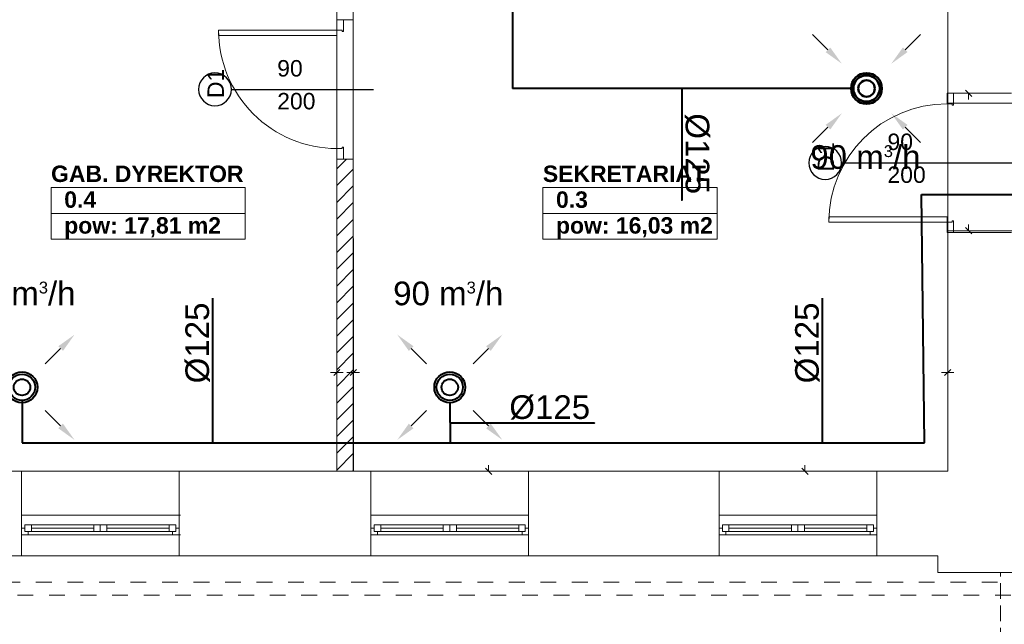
# Model space of a CAD drawing. Header units: millimetres. Extents: x 178516 to 426772, y -178579 to -115871.
# Tile 4 of 256: x 214083 to 221578, y -139913 to -135313. Entities that reach past the tile are written whole.
import ezdxf
from ezdxf.enums import TextEntityAlignment as Align

# ---------------------------------------------------------------- set-up
doc = ezdxf.new("R2010")
doc.units = ezdxf.units.MM
doc.header["$MEASUREMENT"] = 0
doc.linetypes.add('Krawędzie ukryte', pattern=[170, 120, -50])
doc.linetypes.add('Przerywana', pattern=[240, 120, -120])
doc.layers.get('0').update_dxf_attribs({"color": 252, "lineweight": 5})
doc.layers.add('HVAC_exhaust_W1', color=7, linetype='Continuous', lineweight=50, true_color=0xd10000)
for name, color, linetype, lineweight in [('HVAC_exhaust_W1.1', 30, 'Continuous', 50), ('IS_nawiew', 5, 'Continuous', 40), ('IS_wywiew', 1, 'Continuous', 40), ('Nowe_! NAZWY POM', 252, 'Continuous', 5), ('Nowe_! NAZWY POM_Nr_pióra__19', 252, 'Continuous', 5), ('Nowe_220-A Ściany', 252, 'Continuous', 5), ('Nowe_220-A Ściany_Nr_pióra__112', 252, 'Continuous', 5), ('Nowe_220-A Ściany_Nr_pióra__93', 252, 'Continuous', 5), ('Nowe_Drzwi ARCHICAD_Nr_pióra__168', 252, 'Continuous', 5), ('Nowe_Metryczki pomieszczeń ARCHICADa_Nr_pióra__13', 252, 'Continuous', 5), ('Nowe_Nowe_220(1)-A Ściany zewnętrzne_Nr_pióra__103', 252, 'Continuous', 5), ('Nowe_Nowe_220(1)-A Ściany zewnętrzne_Nr_pióra__57', 252, 'Continuous', 5), ('Nowe_Nowe_220(1)-A Ściany zewnętrzne_Nr_pióra__64', 252, 'Continuous', 5), ('Nowe_Okna ARCHICADa_Nr_pióra__112', 252, 'Continuous', 5), ('Nowe_Okna ARCHICADa_Nr_pióra__23', 252, 'Continuous', 5), ('Nowe_Okna ARCHICADa_Nr_pióra__3', 252, 'Continuous', 5), ('Nowe_Znaczniki drzwi ARCHICADa', 252, 'Continuous', 5), ('Nowe_Znaczniki drzwi ARCHICADa_Nr_pióra__111', 252, 'Continuous', 5), ('Nowe_Znaczniki drzwi ARCHICADa_Nr_pióra__141', 252, 'Continuous', 5)]:
    doc.layers.add(name, color=color, linetype=linetype, lineweight=lineweight)
doc.styles.add('GENERATED_STYLE_1', font='arial.ttf')
doc.styles.add('GENERATED_STYLE_2', font='arialbd.ttf')
doc.styles.add('WE12', font='arial.ttf')
doc.styles.add('WE2', font='arial.ttf')

# ---------------------------------------------------------------- blocks, each defined once
blk = doc.blocks.new('SEKRETARIAT_0.3_2', base_point=(218728.5, -136688.9))
at = {"layer": 'Nowe_Metryczki pomieszczeń ARCHICADa_Nr_pióra__13', "color": 7, "linetype": 'Continuous', "lineweight": 13}
for p, q in [((218065.5, -136590.7), (218065.5, -136983.5)), ((218065.5, -136590.7), (219391.5, -136590.7)), ((219391.5, -136590.7), (219391.5, -136983.5)), ((218065.5, -136787.1), (219391.5, -136787.1)), ((218065.5, -136983.5), (219391.5, -136983.5))]:
    blk.add_line(p, q, dxfattribs=at)
at = {"layer": 'Nowe_Metryczki pomieszczeń ARCHICADa_Nr_pióra__13', "color": 7, "lineweight": 13, "style": 'GENERATED_STYLE_2'}
for tag, p in [('ROOM_NAME', (218065.5, -136422.8)), ('ROOM_NUMBER', (218165.5, -136619.3)), ('ROOM_CALC_AREA', (218165.5, -136815.7))]:
    blk.add_attdef(tag, text='', height=125, dxfattribs=at).set_placement(p, align=Align.TOP_LEFT)
blk = doc.blocks.new('GAB. DYREKTOR _0.4_3', base_point=(215061, -136688.9))
at = {"layer": 'Nowe_Metryczki pomieszczeń ARCHICADa_Nr_pióra__13', "color": 7, "linetype": 'Continuous', "lineweight": 13}
for p, q in [((214322.2, -136590.7), (214322.2, -136983.5)), ((214322.2, -136590.7), (215799.9, -136590.7)), ((215799.9, -136590.7), (215799.9, -136983.5)), ((214322.2, -136787.1), (215799.9, -136787.1)), ((214322.2, -136983.5), (215799.9, -136983.5))]:
    blk.add_line(p, q, dxfattribs=at)
at = {"layer": 'Nowe_Metryczki pomieszczeń ARCHICADa_Nr_pióra__13', "color": 7, "lineweight": 13, "style": 'GENERATED_STYLE_2'}
for tag, p in [('ROOM_NAME', (214322.2, -136422.8)), ('ROOM_NUMBER', (214422.2, -136619.3)), ('ROOM_CALC_AREA', (214422.2, -136815.7))]:
    blk.add_attdef(tag, text='', height=125, dxfattribs=at).set_placement(p, align=Align.TOP_LEFT)
blk = doc.blocks.new('D Marker 11_17')
at = {"layer": 'Nowe_Znaczniki drzwi ARCHICADa_Nr_pióra__111', "color": 7, "linetype": 'Continuous', "lineweight": 25}
blk.add_line((0, 802.4), (0, -643.6), dxfattribs=at)
at = {"layer": 'Nowe_Znaczniki drzwi ARCHICADa_Nr_pióra__141', "color": 7, "linetype": 'Continuous', "lineweight": 25}
for start, end in [(0, 180), (180, 0)]:
    blk.add_arc((0, 927.4), 125, start, end, dxfattribs=at)
at = {"layer": 'Nowe_Znaczniki drzwi ARCHICADa_Nr_pióra__141', "color": 7, "lineweight": 25, "style": 'GENERATED_STYLE_1'}
blk.add_attdef('AC_MarkerText_1', text='', height=125, dxfattribs=at).set_placement((-109.1, 864.9), align=Align.BOTTOM_LEFT)
for tag, p in [('AC_WIDO_B_SIZE', (-230.4, 494.5)), ('AC_MarkerText_4', (19.6, 494.5))]:
    blk.add_attdef(tag, text='', height=125, rotation=270, dxfattribs=at).set_placement(p, align=Align.BOTTOM_LEFT)
blk = doc.blocks.new('D Marker 11_19')
at = {"layer": 'Nowe_Znaczniki drzwi ARCHICADa_Nr_pióra__111', "color": 7, "linetype": 'Continuous', "lineweight": 25}
blk.add_line((0, 802.4), (0, -278.6), dxfattribs=at)
at = {"layer": 'Nowe_Znaczniki drzwi ARCHICADa_Nr_pióra__141', "color": 7, "linetype": 'Continuous', "lineweight": 25}
for start, end in [(0, 180), (180, 0)]:
    blk.add_arc((0, 927.4), 125, start, end, dxfattribs=at)
at = {"layer": 'Nowe_Znaczniki drzwi ARCHICADa_Nr_pióra__141', "color": 7, "lineweight": 25, "style": 'GENERATED_STYLE_1'}
for tag, rotation, p in [('AC_MarkerText_4', 90, (-19.6, 304.8)), ('AC_WIDO_B_SIZE', 90, (230.4, 209.9)), ('AC_MarkerText_1', 180, (109.1, 1075.6))]:
    blk.add_attdef(tag, text='', height=125, rotation=rotation, dxfattribs=at).set_placement(p, align=Align.BOTTOM_LEFT)
blk = doc.blocks.new('podkład 20251118')
at = {"color": 252, "linetype": 'Continuous', "lineweight": 5}
for p, q in [((221329.9, -135896.4), (221282.4, -135848.9)), ((221306.2, -135872.7), (221306.2, -135920.2)), ((221282.4, -136894.7), (221329.9, -136942.2)), ((221306.2, -136918.4), (221306.2, -136870.9)), ((216497, -137997.2), (216449.5, -137997.2)), ((216473.2, -138021), (216520.7, -137973.5)), ((216520.7, -137973.5), (216473.2, -138021)), ((216497, -137997.2), (216544.5, -137997.2)), ((216622, -137997.2), (216574.5, -137997.2)), ((216598.2, -138021), (216645.7, -137973.5)), ((216645.7, -137973.5), (216598.2, -138021)), ((216622, -137997.2), (216669.5, -137997.2)), ((221147, -137997.2), (221099.5, -137997.2)), ((221123.2, -138021), (221170.7, -137973.5)), ((221170.7, -137973.5), (221123.2, -138021)), ((221147, -137997.2), (221194.5, -137997.2)), ((217652.6, -138748.4), (217652.6, -138700.9)), ((220060.2, -138748.4), (220060.2, -138700.9)), ((217628.9, -138724.7), (217676.4, -138772.2)), ((220036.4, -138724.7), (220083.9, -138772.2))]:
    blk.add_line(p, q, dxfattribs=at)
at = {"layer": 'Nowe_! NAZWY POM_Nr_pióra__19', "color": 252, "linetype": 'Continuous', "lineweight": 5}
for p, q in [((216496.9, -138748.4), (216496.9, -133178.6)), ((216621.9, -135203.4), (216623.3, -138748.4)), ((221147, -137248.4), (221147, -135207)), ((221147, -138748.4), (221147, -137248.4)), ((213297, -138748.4), (216496.9, -138748.4)), ((216623.3, -138748.4), (221147, -138748.4))]:
    blk.add_line(p, q, dxfattribs=at)
at = {"layer": 'Nowe_220-A Ściany', "color": 252, "linetype": 'Continuous', "lineweight": 5}
for p, q in [((216497, -136448.3), (216572, -136373.2)), ((216497, -136575.6), (216622, -136450.6)), ((216497, -136702.9), (216622, -136577.9)), ((216497, -136830.1), (216622, -136705.1)), ((216497, -136957.4), (216622, -136832.4)), ((216497, -137084.7), (216622, -136959.7)), ((216497, -137212), (216622, -137087)), ((216497, -137339.3), (216622, -137214.3)), ((216497, -137466.5), (216622, -137341.5)), ((216497, -137593.8), (216622, -137468.8)), ((216497, -137721.1), (216622, -137596.1)), ((216497, -137848.4), (216622, -137723.4)), ((216497, -137975.7), (216622, -137850.7)), ((216497, -138102.9), (216622, -137977.9)), ((216497, -138230.2), (216622, -138105.2)), ((216497, -138357.5), (216622, -138232.5)), ((216497, -138484.8), (216622, -138359.8)), ((216497, -138612), (216622, -138487)), ((216497, -138739.3), (216622, -138614.3)), ((216615.1, -138748.4), (216622, -138741.6))]:
    blk.add_line(p, q, dxfattribs=at)
at = {"layer": 'Nowe_220-A Ściany_Nr_pióra__112', "color": 252, "linetype": 'Continuous', "lineweight": 5}
for p, q in [((214097, -139081.8), (214097, -139181.8)), ((215297, -139081.8), (215297, -139181.8)), ((215307, -139081.8), (215297, -139081.8)), ((216757, -139081.8), (216756.1, -139081.8)), ((216757, -139081.8), (216757, -139181.8)), ((217957, -139081.8), (217957, -139181.8)), ((219407, -139081.8), (219407, -139181.8)), ((220607, -139081.8), (220607, -139181.8)), ((214097, -139181.8), (214097, -139231.8)), ((215297, -139181.8), (215297, -139231.8)), ((215297, -139231.8), (215307, -139231.8)), ((216757, -139181.8), (216757, -139231.8)), ((217957, -139181.8), (217957, -139231.8)), ((219407, -139181.8), (219407, -139231.8)), ((220607, -139181.8), (220607, -139231.8))]:
    blk.add_line(p, q, dxfattribs=at)
at = {"layer": 'Nowe_220-A Ściany_Nr_pióra__93', "color": 252, "linetype": 'Continuous', "lineweight": 5}
for p, q in [((216497, -135313.2), (216547, -135313.2)), ((216547, -135313.2), (216622, -135313.2)), ((221142, -135872.7), (221192, -135872.7)), ((221192, -135872.7), (221632, -135872.7)), ((216497, -136373.2), (216547, -136373.2)), ((216497, -136373.2), (216497, -138748.4)), ((216547, -136373.2), (216622, -136373.2)), ((216622, -138748.4), (216622, -136373.2)), ((221142, -136932.7), (221192, -136932.7)), ((221192, -136932.7), (221632, -136932.7)), ((216497, -138748.4), (216622, -138748.4))]:
    blk.add_line(p, q, dxfattribs=at)
at = {"layer": 'Nowe_Drzwi ARCHICAD_Nr_pióra__168', "color": 252, "linetype": 'Continuous', "lineweight": 5}
for p, q in [((216547, -135313.2), (216497, -135313.2)), ((216497, -135313.2), (216497, -135393.2)), ((216497, -135313.2), (216547, -135313.2)), ((216547, -135393.2), (216547, -135313.2)), ((215597, -135393.2), (215597, -135433.2)), ((216497, -135393.2), (215597, -135393.2)), ((216497, -135393.2), (216537, -135393.2)), ((216497, -135433.2), (216497, -135393.2)), ((216537, -135393.2), (216537, -135403.2)), ((216537, -135403.2), (216547, -135403.2)), ((216547, -135403.2), (216547, -135393.2)), ((215597, -135433.2), (216497, -135433.2)), ((221142, -135872.7), (221192, -135872.7)), ((221142, -135952.7), (221142, -135872.7)), ((221142, -135872.7), (221192, -135872.7)), ((221192, -135872.7), (221192, -135952.7)), ((221182, -135952.7), (221142, -135952.7)), ((221182, -135962.7), (221182, -135952.7)), ((221192, -135962.7), (221182, -135962.7)), ((221192, -135952.7), (221192, -135962.7)), ((216537, -136293.2), (216497, -136293.2)), ((216497, -136293.2), (216497, -136373.2)), ((216547, -136283.2), (216537, -136283.2)), ((216537, -136283.2), (216537, -136293.2)), ((216547, -136293.2), (216547, -136283.2)), ((216547, -136373.2), (216547, -136293.2)), ((216497, -136373.2), (216547, -136373.2)), ((216497, -136373.2), (216547, -136373.2)), ((220242, -136852.7), (220242, -136812.7)), ((220242, -136812.7), (221142, -136812.7)), ((221142, -136812.7), (221142, -136852.7)), ((221182, -136852.7), (221182, -136842.7)), ((221182, -136842.7), (221192, -136842.7)), ((221192, -136842.7), (221192, -136852.7)), ((221142, -136852.7), (220242, -136852.7)), ((221142, -136852.7), (221182, -136852.7)), ((221142, -136932.7), (221142, -136852.7)), ((221192, -136852.7), (221192, -136932.7)), ((221192, -136932.7), (221142, -136932.7)), ((221142, -136932.7), (221192, -136932.7))]:
    blk.add_line(p, q, dxfattribs=at)
blk.add_ellipse((216497, -135393.2), major_axis=(636.4, 636.4), ratio=1, start_param=2.356194, end_param=3.926991, dxfattribs=at)
at = {"layer": 'Nowe_Drzwi ARCHICAD_Nr_pióra__168', "color": 252, "linetype": 'Continuous', "lineweight": 5, "extrusion": (0, 0, -1)}
blk.add_ellipse((221142, -136852.7), major_axis=(-636.4, 636.4), ratio=1, start_param=5.497787, end_param=7.068583, dxfattribs=at)
at = {"layer": 'Nowe_Nowe_220(1)-A Ściany zewnętrzne_Nr_pióra__103', "color": 252, "linetype": 'Przerywana', "lineweight": 5}
for p, q in [((234007, -139592.2), (212537, -139592.2)), ((234107, -139692.2), (212437, -139692.2))]:
    blk.add_line(p, q, dxfattribs=at)
at = {"layer": 'Nowe_Nowe_220(1)-A Ściany zewnętrzne_Nr_pióra__57', "color": 252, "linetype": 'Continuous', "lineweight": 5}
for p, q in [((221147, -138748.4), (221147, -134518.4)), ((221637, -135948.4), (221147, -135948.4)), ((221637, -136918.4), (221147, -136918.4)), ((213297, -138748.4), (221147, -138748.4)), ((214097, -139392.2), (214097, -138748.4)), ((215297, -139392.2), (215297, -138748.4)), ((216757, -139392.2), (216757, -138748.4)), ((217957, -139392.2), (217957, -138748.4)), ((219407, -139392.2), (219407, -138748.4)), ((220607, -139392.2), (220607, -138748.4)), ((213297, -139392.2), (221071.3, -139392.2)), ((221071.3, -139392.2), (221071.3, -139519.5)), ((221071.3, -139519.5), (225214.3, -139519.5))]:
    blk.add_line(p, q, dxfattribs=at)
at = {"layer": 'Nowe_Nowe_220(1)-A Ściany zewnętrzne_Nr_pióra__64', "color": 252, "linetype": 'Krawędzie ukryte', "lineweight": 5}
blk.add_line((221548.5, -140568.8), (221548.5, -139519.5), dxfattribs=at)
at = {"layer": 'Nowe_Okna ARCHICADa_Nr_pióra__112', "color": 252, "linetype": 'Continuous', "lineweight": 5}
for p, q in [((214097, -139081.8), (214097, -139181.8)), ((215297, -139081.8), (215297, -139181.8)), ((216757, -139081.8), (216757, -139181.8)), ((217957, -139081.8), (217957, -139181.8)), ((219407, -139081.8), (219407, -139181.8)), ((220607, -139081.8), (220607, -139181.8)), ((214097, -139181.8), (214097, -139231.8)), ((214097, -139181.8), (214097, -139231.8)), ((215297, -139181.8), (215297, -139231.8)), ((215297, -139181.8), (215297, -139231.8)), ((216757, -139181.8), (216757, -139231.8)), ((216757, -139181.8), (216757, -139231.8)), ((217957, -139181.8), (217957, -139231.8)), ((217957, -139181.8), (217957, -139231.8)), ((219407, -139181.8), (219407, -139231.8)), ((219407, -139181.8), (219407, -139231.8)), ((220607, -139181.8), (220607, -139231.8)), ((220607, -139181.8), (220607, -139231.8))]:
    blk.add_line(p, q, dxfattribs=at)
at = {"layer": 'Nowe_Okna ARCHICADa_Nr_pióra__23', "color": 252, "linetype": 'Continuous', "lineweight": 5}
for p, q in [((214122, -139156.8), (214172, -139156.8)), ((214122, -139206.8), (214122, -139156.8)), ((214172, -139156.8), (214172, -139206.8)), ((214172, -139156.8), (214647, -139156.8)), ((214647, -139206.8), (214647, -139156.8)), ((214647, -139156.8), (214697, -139156.8)), ((214697, -139156.8), (214697, -139206.8)), ((214697, -139156.8), (214747, -139156.8)), ((214697, -139206.8), (214697, -139156.8)), ((214747, -139156.8), (214747, -139206.8)), ((214747, -139156.8), (215222, -139156.8)), ((215222, -139206.8), (215222, -139156.8)), ((215222, -139156.8), (215272, -139156.8)), ((215272, -139156.8), (215272, -139206.8)), ((216782, -139156.8), (216832, -139156.8)), ((216782, -139206.8), (216782, -139156.8)), ((216832, -139156.8), (216832, -139206.8)), ((216832, -139156.8), (217307, -139156.8)), ((217307, -139206.8), (217307, -139156.8)), ((217307, -139156.8), (217357, -139156.8)), ((217357, -139156.8), (217357, -139206.8)), ((217357, -139156.8), (217407, -139156.8)), ((217357, -139206.8), (217357, -139156.8)), ((217407, -139156.8), (217407, -139206.8)), ((217407, -139156.8), (217882, -139156.8)), ((217882, -139206.8), (217882, -139156.8)), ((217882, -139156.8), (217932, -139156.8)), ((217932, -139156.8), (217932, -139206.8)), ((219432, -139156.8), (219482, -139156.8)), ((219432, -139206.8), (219432, -139156.8)), ((219482, -139156.8), (219482, -139206.8)), ((219482, -139156.8), (219957, -139156.8)), ((219957, -139206.8), (219957, -139156.8)), ((219957, -139156.8), (220007, -139156.8)), ((220007, -139156.8), (220007, -139206.8)), ((220007, -139156.8), (220057, -139156.8)), ((220007, -139206.8), (220007, -139156.8)), ((220057, -139156.8), (220057, -139206.8)), ((220057, -139156.8), (220532, -139156.8)), ((220532, -139206.8), (220532, -139156.8)), ((220532, -139156.8), (220582, -139156.8)), ((220582, -139156.8), (220582, -139206.8)), ((214097, -139181.8), (214122, -139181.8)), ((214147, -139231.8), (214097, -139231.8)), ((214122, -139181.8), (214122, -139206.8)), ((214122, -139206.8), (214147, -139206.8)), ((214172, -139206.8), (214122, -139206.8)), ((214147, -139206.8), (214147, -139231.8)), ((214172, -139181.8), (214647, -139181.8)), ((214647, -139206.8), (214172, -139206.8)), ((214697, -139206.8), (214647, -139206.8)), ((214747, -139206.8), (214697, -139206.8)), ((214747, -139181.8), (215222, -139181.8)), ((215222, -139206.8), (214747, -139206.8)), ((215272, -139206.8), (215222, -139206.8)), ((215247, -139231.8), (215247, -139206.8)), ((215247, -139206.8), (215272, -139206.8)), ((215297, -139231.8), (215247, -139231.8)), ((215272, -139206.8), (215272, -139181.8)), ((215272, -139181.8), (215297, -139181.8)), ((216757, -139181.8), (216782, -139181.8)), ((216807, -139231.8), (216757, -139231.8)), ((216782, -139181.8), (216782, -139206.8)), ((216782, -139206.8), (216807, -139206.8)), ((216832, -139206.8), (216782, -139206.8)), ((216807, -139206.8), (216807, -139231.8)), ((216832, -139181.8), (217307, -139181.8)), ((217307, -139206.8), (216832, -139206.8)), ((217357, -139206.8), (217307, -139206.8)), ((217407, -139206.8), (217357, -139206.8)), ((217407, -139181.8), (217882, -139181.8)), ((217882, -139206.8), (217407, -139206.8)), ((217932, -139206.8), (217882, -139206.8)), ((217907, -139231.8), (217907, -139206.8)), ((217907, -139206.8), (217932, -139206.8)), ((217957, -139231.8), (217907, -139231.8)), ((217932, -139206.8), (217932, -139181.8)), ((217932, -139181.8), (217957, -139181.8)), ((219407, -139181.8), (219432, -139181.8)), ((219457, -139231.8), (219407, -139231.8)), ((219432, -139181.8), (219432, -139206.8)), ((219432, -139206.8), (219457, -139206.8)), ((219482, -139206.8), (219432, -139206.8)), ((219457, -139206.8), (219457, -139231.8)), ((219482, -139181.8), (219957, -139181.8)), ((219957, -139206.8), (219482, -139206.8)), ((220007, -139206.8), (219957, -139206.8)), ((220057, -139206.8), (220007, -139206.8)), ((220057, -139181.8), (220532, -139181.8)), ((220532, -139206.8), (220057, -139206.8)), ((220582, -139206.8), (220532, -139206.8)), ((220557, -139231.8), (220557, -139206.8)), ((220557, -139206.8), (220582, -139206.8)), ((220607, -139231.8), (220557, -139231.8)), ((220582, -139206.8), (220582, -139181.8)), ((220582, -139181.8), (220607, -139181.8))]:
    blk.add_line(p, q, dxfattribs=at)
at = {"layer": 'Nowe_Okna ARCHICADa_Nr_pióra__3', "color": 252, "linetype": 'Continuous', "lineweight": 5}
for p, q in [((214097, -139081.8), (215297, -139081.8)), ((216757, -139081.8), (217957, -139081.8)), ((219407, -139081.8), (220607, -139081.8)), ((214172, -139156.8), (214647, -139156.8)), ((214747, -139156.8), (215222, -139156.8)), ((216832, -139156.8), (217307, -139156.8)), ((217407, -139156.8), (217882, -139156.8)), ((219482, -139156.8), (219957, -139156.8)), ((220057, -139156.8), (220532, -139156.8)), ((214097, -139231.8), (215297, -139231.8)), ((214697, -139231.8), (214147, -139231.8)), ((215247, -139231.8), (214697, -139231.8)), ((216757, -139231.8), (217957, -139231.8)), ((217357, -139231.8), (216807, -139231.8)), ((217907, -139231.8), (217357, -139231.8)), ((219407, -139231.8), (220607, -139231.8)), ((220007, -139231.8), (219457, -139231.8)), ((220557, -139231.8), (220007, -139231.8))]:
    blk.add_line(p, q, dxfattribs=at)
at = {"layer": 'Nowe_! NAZWY POM', "color": 7, "linetype": 'Continuous', "lineweight": 13}
for name, p, values in [('GAB. DYREKTOR _0.4_3', (215061, -136688.9), {'ROOM_NAME': 'GAB. DYREKTOR ', 'ROOM_NUMBER': '0.4', 'ROOM_CALC_AREA': 'pow: 17,81 m2'}), ('SEKRETARIAT_0.3_2', (218728.5, -136688.9), {'ROOM_NAME': 'SEKRETARIAT', 'ROOM_NUMBER': '0.3', 'ROOM_CALC_AREA': 'pow: 16,03 m2'})]:
    blk.add_blockref(name, p, dxfattribs=at).add_auto_attribs(values)
at = {"layer": 'Nowe_Znaczniki drzwi ARCHICADa', "color": 7, "linetype": 'Continuous', "lineweight": 25}
ref = blk.add_blockref('D Marker 11_19', (216497, -135843.2), dxfattribs=dict(at, rotation=90))
ref.add_attrib('AC_MarkerText_1', 'D1', dxfattribs={"layer": 'Nowe_Znaczniki drzwi ARCHICADa_Nr_pióra__141', "color": 7, "lineweight": 25, "height": 125, "rotation": 90, "style": 'GENERATED_STYLE_1'}).set_placement((215674.9, -135909.5), align=Align.BOTTOM_LEFT)
ref.add_attrib('AC_MarkerText_4', '90', dxfattribs={"layer": 'Nowe_Znaczniki drzwi ARCHICADa_Nr_pióra__141', "color": 7, "lineweight": 25, "height": 125, "rotation": 360, "style": 'GENERATED_STYLE_1'}).set_placement((216043.3, -135782.8), align=Align.BOTTOM_LEFT)
ref.add_attrib('AC_WIDO_B_SIZE', '200', dxfattribs={"layer": 'Nowe_Znaczniki drzwi ARCHICADa_Nr_pióra__141', "color": 7, "lineweight": 25, "height": 125, "rotation": 360, "style": 'GENERATED_STYLE_1'}).set_placement((216043.3, -136032.8), align=Align.BOTTOM_LEFT)
ref = blk.add_blockref('D Marker 11_17', (221142, -136402.7), dxfattribs=dict(at, rotation=90))
ref.add_attrib('AC_MarkerText_1', 'D1', dxfattribs={"layer": 'Nowe_Znaczniki drzwi ARCHICADa_Nr_pióra__141', "color": 7, "lineweight": 25, "height": 125, "rotation": 90, "style": 'GENERATED_STYLE_1'}).set_placement((220319.9, -136469), align=Align.BOTTOM_LEFT)
ref.add_attrib('AC_MarkerText_4', '90', dxfattribs={"layer": 'Nowe_Znaczniki drzwi ARCHICADa_Nr_pióra__141', "color": 7, "lineweight": 25, "height": 125, "rotation": 360, "style": 'GENERATED_STYLE_1'}).set_placement((220688.3, -136342.2), align=Align.BOTTOM_LEFT)
ref.add_attrib('AC_WIDO_B_SIZE', '200', dxfattribs={"layer": 'Nowe_Znaczniki drzwi ARCHICADa_Nr_pióra__141', "color": 7, "lineweight": 25, "height": 125, "rotation": 360, "style": 'GENERATED_STYLE_1'}).set_placement((220688.3, -136592.2), align=Align.BOTTOM_LEFT)
blk = doc.blocks.new('NAW')
at = {"layer": 'IS_nawiew', "lineweight": 20}
for p, q in [((656012824.66, 558967268.87, -2), (656012836.31, 558967257.19, -2)), ((656012824.66, 558967268.87, -2), (656012836.31, 558967257.19, -2)), ((656012883.46, 558967268.87, -2), (656012871.81, 558967257.19, -2)), ((656012883.46, 558967268.87, -2), (656012871.81, 558967257.19, -2)), ((656012824.66, 558967209.97, -2), (656012836.31, 558967221.64, -2)), ((656012824.66, 558967209.97, -2), (656012836.31, 558967221.64, -2)), ((656012883.46, 558967209.97, -2), (656012871.81, 558967221.64, -2)), ((656012883.46, 558967209.97, -2), (656012871.81, 558967221.64, -2))]:
    blk.add_line(p, q, dxfattribs=at)
at = {"layer": 'IS_nawiew'}
for centre, radius in [((656012854.06, 558967239.42), 11.75), ((656012854.06, 558967239.42), 11.75), ((656012854.06, 558967239.42), 10), ((656012854.06, 558967239.42), 10), ((656012854.06, 558967239.42, 20), 6.25), ((656012854.06, 558967239.42, 20), 6.25)]:
    blk.add_circle(centre, radius, dxfattribs=at)
for points in [[(656012822.89, 558967267.1, -2), (656012814.06, 558967279.48, -2), (656012826.43, 558967270.64, -2)], [(656012822.89, 558967267.1, -2), (656012814.06, 558967279.48, -2), (656012826.43, 558967270.64, -2)], [(656012885.23, 558967267.1, -2), (656012894.06, 558967279.48, -2), (656012881.7, 558967270.64, -2)], [(656012885.23, 558967267.1, -2), (656012894.06, 558967279.48, -2), (656012881.7, 558967270.64, -2)], [(656012822.89, 558967211.73, -2), (656012814.06, 558967199.35, -2), (656012826.43, 558967208.2, -2)], [(656012822.89, 558967211.73, -2), (656012814.06, 558967199.35, -2), (656012826.43, 558967208.2, -2)], [(656012885.23, 558967211.73, -2), (656012894.06, 558967199.35, -2), (656012881.7, 558967208.2, -2)], [(656012885.23, 558967211.73, -2), (656012894.06, 558967199.35, -2), (656012881.7, 558967208.2, -2)]]:
    blk.add_solid(points, dxfattribs=at)
blk = doc.blocks.new('A$C9c2f266a')
at = {"layer": 'HVAC_exhaust_W1', "color": 1, "lineweight": 15}
blk.add_lwpolyline([(106.1, -106.1), (222.7, -222.7)], dxfattribs=at)
at = {"layer": 'HVAC_exhaust_W1', "color": 1}
blk.add_solid([(88.4, -123.7), (0, 0), (123.7, -88.4)], dxfattribs=at)
blk = doc.blocks.new('A$C3e16bd39')
at = {"layer": 'HVAC_exhaust_W1.1', "color": 1}
for centre, radius in [((0, 0), 117.5), ((0, 0), 100), ((0, 0, 200), 62.5)]:
    blk.add_circle(centre, radius, dxfattribs=at)
at = {"layer": 'HVAC_exhaust_W1', "rotation": 180}
blk.add_blockref('A$C9c2f266a', (-188.1, 188.4, -20), dxfattribs=at)
at = {"layer": 'HVAC_exhaust_W1', "xscale": -1, "rotation": 180}
blk.add_blockref('A$C9c2f266a', (188.1, 188.4, -20), dxfattribs=at)
at = {"layer": 'HVAC_exhaust_W1', "xscale": -1}
blk.add_blockref('A$C9c2f266a', (-188.1, -188.4, -20), dxfattribs=at)
at = {"layer": 'HVAC_exhaust_W1'}
blk.add_blockref('A$C9c2f266a', (188.1, -188.4, -20), dxfattribs=at)

msp = doc.modelspace()

# ---------------------------------------------------------------- linework, layer by layer
at = {"layer": 'IS_nawiew'}
for p, q in [((220971.5, -138531.2), (220948.6, -136644)), ((220948.6, -136644), (223783.7, -136644)), ((214100.9, -138209.5), (214100.9, -138531.2)), ((217357, -138227), (217360.7, -138531.2)), ((214100.9, -138531.2), (220971.5, -138531.2))]:
    msp.add_line(p, q, dxfattribs=at)
for points in [[(215553.1, -138531.2), (215553.1, -137432.6), (215553.1, -137432.6)], [(220194.1, -138531.2), (220194.1, -137432.6), (220194.1, -137432.6)], [(217358.8, -138379.1), (218457.4, -138379.1), (218457.4, -138379.1)]]:
    msp.add_lwpolyline(points, dxfattribs=at)
at = {"layer": 'IS_wywiew'}
for p in [(217835.5, -133348.8), (220411.6, -135836.6)]:
    msp.add_line(p, (217835.5, -135836.6), dxfattribs=at)
msp.add_lwpolyline([(219123.5, -135836.6), (219123.5, -136684.9), (219123.5, -136684.9)], dxfattribs=at)

# ---------------------------------------------------------------- block references
msp.add_blockref('podkład 20251118', (0, 0))
at = {"layer": 'IS_nawiew', "xscale": 10, "yscale": 10, "zscale": 10}
for p in [(-6559914439.7, -5589810503.7), (-6559911183.6, -5589810503.7)]:
    msp.add_blockref('NAW', p, dxfattribs=at)
at = {"layer": 'IS_wywiew'}
msp.add_blockref('A$C3e16bd39', (220529.1, -135836.6), dxfattribs=at)

# ---------------------------------------------------------------- texts
at = {"layer": 'IS_nawiew', "char_height": 180, "attachment_point": 5, "rotation": 359.95388, "style": 'WE2'}
for insert in [(214089.2, -137397.1), (217345.3, -137397.1)]:
    msp.add_mtext('90 m{\\A2;\\H0.5x;3}/h', dxfattribs=dict(at, insert=insert))
at = {"layer": 'IS_nawiew', "char_height": 180, "width": 932.234, "attachment_point": 5, "rotation": 90, "style": 'WE12'}
for insert in [(215437.9, -137772.3), (220078.8, -137772.3)]:
    msp.add_mtext('%%C125', dxfattribs=dict(at, insert=insert))
at = {"layer": 'IS_nawiew', "insert": (218117.7, -138263.8), "char_height": 180, "width": 932.234, "attachment_point": 5, "style": 'WE12'}
msp.add_mtext('%%C125', dxfattribs=at)
at = {"layer": 'IS_wywiew', "insert": (219238.8, -136332.8), "char_height": 180, "width": 932.234, "attachment_point": 5, "rotation": 270, "style": 'WE12'}
msp.add_mtext('%%C125', dxfattribs=at)
at = {"layer": 'IS_wywiew', "insert": (220520.6, -136359.2, -5380), "char_height": 180, "attachment_point": 5, "rotation": 359.95388, "style": 'WE2'}
msp.add_mtext('90 m{\\A2;\\H0.5x;3}/h', dxfattribs=at)

doc.saveas('drawing.dxf')
